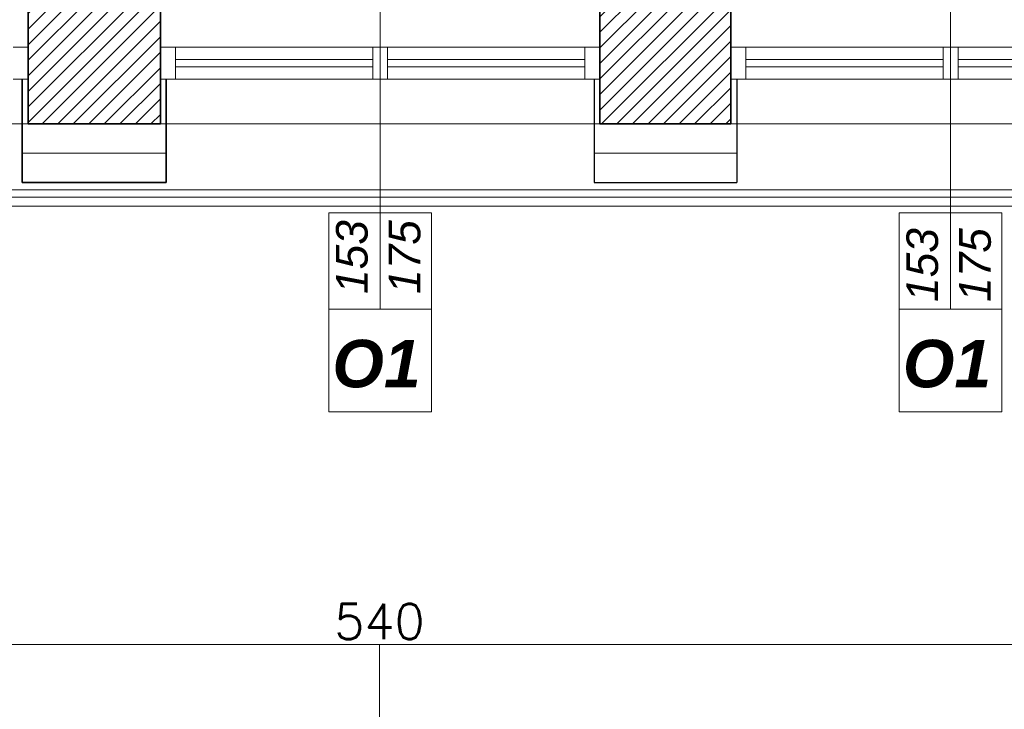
# Model space of a CAD drawing. Header units: millimetres. Extents: x -587 to 358276, y -26688 to 221215.
# Tile 184 of 256: x 11381 to 11717, y 9546 to 9781. Entities that reach past the tile are written whole.
import ezdxf
from ezdxf.lldxf.tags import DXFTag

# ---------------------------------------------------------------- set-up
doc = ezdxf.new("R2010")
doc.units = ezdxf.units.MM
doc.header["$MEASUREMENT"] = 0
for name, color, linetype, lineweight in [('A_istniejące ściany', 7, 'Continuous', 35), ('A_izolacja', 5, 'Continuous', 9), ('A_l.przerywana', 250, 'ICAD_ISO03W100', 9), ('A_okna wymieniane', 5, 'Continuous', 15), ('A_opisy', 166, 'Continuous', 15), ('A_ściany projektowane', 5, 'Continuous', 35), ('l.przerywana', 104, 'ICAD_ISO03W100', 5), ('l.widokowa', 140, 'Continuous', 15), ('l.wypełnien', 253, 'Continuous', 5), ('Nowe_820-G Rysunki Obrazki_Nr_pióra__1', 7, 'Continuous', 13), ('wymiarowanie', 176, 'Continuous', 9)]:
    doc.layers.add(name, color=color, linetype=linetype, lineweight=lineweight)
doc.styles.add('ARIALL', font='GOTHIC.TTF', dxfattribs={"height": 40})
doc.styles.add('styl2', font='simplex.shx')
doc.linetypes.add('BATTING', pattern='A,0.00254,-2.54,[134,ltypeshp.shx,S=2.54,R=0,X=-2.54,Y=0],-5.08,[134,ltypeshp.shx,S=2.54,R=180,X=2.54,Y=0],-2.54', length=10.16254)
tags = doc.linetypes.add('ICAD_ISO03W100', pattern=[30, 12, -18]).pattern_tags.tags
tags[6:7] = [DXFTag(74, 4), DXFTag(75, 0), DXFTag(340, '0'), DXFTag(46, 1.0), DXFTag(50, 0.0), DXFTag(44, 0.0), DXFTag(45, 0.0)]
tags[4:5] = [DXFTag(74, 4), DXFTag(75, 0), DXFTag(340, '0'), DXFTag(46, 1.0), DXFTag(50, 0.0), DXFTag(44, 0.0), DXFTag(45, 0.0)]
doc.dimstyles.new('Skala 1-50', dxfattribs={"dimtxt": 12, "dimasz": 5, "dimexe": 1, "dimexo": 1, "dimgap": 1.5, "dimtad": 1, "dimdec": 1, "dimrnd": 0.5, "dimtxsty": 'styl2', "dimblk": 'ARCHTICK', "dimcen": 5, "dimadec": 0, "dimazin": 0, "dimtfac": 1, "dimtdec": 1, "dimtmove": 1, "dimatfit": 3, "dimldrblk": 'ARCHTICK', "dimfxl": 5, "dimfxlon": 1, "dimlwd": -1, "dimlwe": -1, "dimarcsym": 0})

# ---------------------------------------------------------------- blocks, each defined once
blk = doc.blocks.new('_ArchTick')
at = {"color": 0, "linetype": 'ByBlock', "const_width": 0.15}
blk.add_lwpolyline([(-0.5, -0.5), (0.5, 0.5)], dxfattribs=at)
blk = doc.blocks.new('*D3588')
at = {"layer": 'Defpoints', "color": 0}
for p in [(11234.13, 9745.65), (11773.95, 9721.64), (11773.95, 9568.11)]:
    blk.add_point(p, dxfattribs=at)
at = {"layer": 'wymiarowanie', "color": 0}
for p, q in [((11234.13, 9573.11), (11234.13, 9567.11)), ((11773.95, 9573.11), (11773.95, 9567.11)), ((11234.13, 9568.11), (11773.95, 9568.11))]:
    blk.add_line(p, q, dxfattribs=at)
at = {"layer": 'wymiarowanie', "color": 0, "xscale": 5, "yscale": 5, "zscale": 5, "rotation": 180}
blk.add_blockref('_ArchTick', (11234.13, 9568.11), dxfattribs=at)
at = {"layer": 'wymiarowanie', "color": 0, "xscale": 5, "yscale": 5, "zscale": 5}
blk.add_blockref('_ArchTick', (11773.95, 9568.11), dxfattribs=at)
at = {"layer": 'wymiarowanie', "color": 0, "insert": (11504.04, 9575.92), "char_height": 12, "attachment_point": 5, "style": 'styl2'}
blk.add_mtext('540', dxfattribs=at)
blk = doc.blocks.new('*D3693')
at = {"layer": 'Defpoints', "color": 0}
for p in [(11234.13, 9745.65), (11384.13, 9745.65), (11384.13, 9192.87)]:
    blk.add_point(p, dxfattribs=at)
at = {"layer": 'wymiarowanie', "color": 0}
for p, q in [((11234.13, 9197.87), (11234.13, 9191.87)), ((11384.13, 9197.87), (11384.13, 9191.87)), ((11234.13, 9192.87), (11384.13, 9192.87))]:
    blk.add_line(p, q, dxfattribs=at)
at = {"layer": 'wymiarowanie', "color": 0, "xscale": 5, "yscale": 5, "zscale": 5, "rotation": 180}
blk.add_blockref('_ArchTick', (11234.13, 9192.87), dxfattribs=at)
at = {"layer": 'wymiarowanie', "color": 0, "xscale": 5, "yscale": 5, "zscale": 5}
blk.add_blockref('_ArchTick', (11384.13, 9192.87), dxfattribs=at)
at = {"layer": 'wymiarowanie', "color": 0, "insert": (11309.13, 9200.67), "char_height": 12, "attachment_point": 5, "style": 'styl2'}
blk.add_mtext('150', dxfattribs=at)
blk = doc.blocks.new('*D3694')
at = {"layer": 'Defpoints', "color": 0}
for p in [(11384.13, 9745.65), (11429.29, 9745.65), (11429.29, 9192.87)]:
    blk.add_point(p, dxfattribs=at)
at = {"layer": 'wymiarowanie', "color": 0}
for p, q in [((11384.13, 9197.87), (11384.13, 9191.87)), ((11429.29, 9197.87), (11429.29, 9191.87)), ((11384.13, 9192.87), (11429.29, 9192.87))]:
    blk.add_line(p, q, dxfattribs=at)
at = {"layer": 'wymiarowanie', "color": 0, "xscale": 5, "yscale": 5, "zscale": 5, "rotation": 180}
blk.add_blockref('_ArchTick', (11384.13, 9192.87), dxfattribs=at)
at = {"layer": 'wymiarowanie', "color": 0, "xscale": 5, "yscale": 5, "zscale": 5}
blk.add_blockref('_ArchTick', (11429.29, 9192.87), dxfattribs=at)
at = {"layer": 'wymiarowanie', "color": 0, "insert": (11406.71, 9200.67), "char_height": 12, "attachment_point": 5, "style": 'styl2'}
blk.add_mtext('45', dxfattribs=at)
blk = doc.blocks.new('*D3695')
at = {"layer": 'Defpoints', "color": 0}
for p in [(11429.29, 9745.65), (11579.29, 9745.65), (11579.29, 9192.87)]:
    blk.add_point(p, dxfattribs=at)
at = {"layer": 'wymiarowanie', "color": 0}
for p, q in [((11429.29, 9197.87), (11429.29, 9191.87)), ((11579.29, 9197.87), (11579.29, 9191.87)), ((11429.29, 9192.87), (11579.29, 9192.87))]:
    blk.add_line(p, q, dxfattribs=at)
at = {"layer": 'wymiarowanie', "color": 0, "xscale": 5, "yscale": 5, "zscale": 5, "rotation": 180}
blk.add_blockref('_ArchTick', (11429.29, 9192.87), dxfattribs=at)
at = {"layer": 'wymiarowanie', "color": 0, "xscale": 5, "yscale": 5, "zscale": 5}
blk.add_blockref('_ArchTick', (11579.29, 9192.87), dxfattribs=at)
at = {"layer": 'wymiarowanie', "color": 0, "insert": (11504.29, 9200.67), "char_height": 12, "attachment_point": 5, "style": 'styl2'}
blk.add_mtext('150', dxfattribs=at)
blk = doc.blocks.new('*D3696')
at = {"layer": 'Defpoints', "color": 0}
for p in [(11579.29, 9745.65), (11624.02, 9745.65), (11624.02, 9192.87)]:
    blk.add_point(p, dxfattribs=at)
at = {"layer": 'wymiarowanie', "color": 0}
for p, q in [((11579.29, 9197.87), (11579.29, 9191.87)), ((11624.02, 9197.87), (11624.02, 9191.87)), ((11579.29, 9192.87), (11624.02, 9192.87))]:
    blk.add_line(p, q, dxfattribs=at)
at = {"layer": 'wymiarowanie', "color": 0, "xscale": 5, "yscale": 5, "zscale": 5, "rotation": 180}
blk.add_blockref('_ArchTick', (11579.29, 9192.87), dxfattribs=at)
at = {"layer": 'wymiarowanie', "color": 0, "xscale": 5, "yscale": 5, "zscale": 5}
blk.add_blockref('_ArchTick', (11624.02, 9192.87), dxfattribs=at)
at = {"layer": 'wymiarowanie', "color": 0, "insert": (11601.66, 9201.22), "char_height": 12, "attachment_point": 5, "style": 'styl2'}
blk.add_mtext('44,5', dxfattribs=at)
blk = doc.blocks.new('*D3697')
at = {"layer": 'Defpoints', "color": 0}
for p in [(11624.02, 9745.65), (11774.02, 9745.65), (11774.02, 9192.87)]:
    blk.add_point(p, dxfattribs=at)
at = {"layer": 'wymiarowanie', "color": 0}
for p, q in [((11624.02, 9197.87), (11624.02, 9191.87)), ((11774.02, 9197.87), (11774.02, 9191.87)), ((11624.02, 9192.87), (11774.02, 9192.87))]:
    blk.add_line(p, q, dxfattribs=at)
at = {"layer": 'wymiarowanie', "color": 0, "xscale": 5, "yscale": 5, "zscale": 5, "rotation": 180}
blk.add_blockref('_ArchTick', (11624.02, 9192.87), dxfattribs=at)
at = {"layer": 'wymiarowanie', "color": 0, "xscale": 5, "yscale": 5, "zscale": 5}
blk.add_blockref('_ArchTick', (11774.02, 9192.87), dxfattribs=at)
at = {"layer": 'wymiarowanie', "color": 0, "insert": (11699.02, 9200.67), "char_height": 12, "attachment_point": 5, "style": 'styl2'}
blk.add_mtext('150', dxfattribs=at)

msp = doc.modelspace()

# ---------------------------------------------------------------- hatches: boundary and pattern name
at = {"layer": 'l.wypełnien'}
h = msp.add_hatch(dxfattribs=at)
h.set_pattern_fill('ANSI31', color=256, scale=30, style=0)
h.set_pattern_definition([(45, (0, 6.0705), (-2.6516504, 2.6516504), [])])
h.paths.add_polyline_path([(11391.26, 10408.59), (11391.26, 10365.41), (11839.15, 10365.41), (11839.15, 9788.83), (11774.02, 9788.83), (11774.02, 9771.9), (11774.02, 9760.89), (11774.02, 9745.65), (11839.15, 9745.65), (11882.33, 9745.65), (11882.33, 10528.82), (11866.24, 10528.82), (11854.39, 10528.82), (11839.15, 10528.82), (11839.15, 10408.59), (11426.82, 10408.59), (11426.82, 10558.45), (11401.42, 10558.45), (11401.42, 10408.59)])
h.paths.add_polyline_path([(11391.26, 10840.39), (11391.26, 10798.06), (11401.42, 10798.06), (11401.42, 10660.45), (11426.82, 10660.45), (11426.82, 10798.06), (11839.15, 10798.06), (11839.15, 10683.76), (11854.39, 10683.76), (11866.24, 10683.76), (11882.33, 10683.76), (11882.33, 11337.39), (11882.33, 11380.57), (11799.42, 11380.57), (11799.42, 11337.39), (11839.15, 11337.39), (11839.15, 11000.39), (11839.15, 10840.39), (11699.45, 10840.39), (11685.18, 10840.39), (11640.68, 10840.39), (11401.42, 10840.39)])
h.paths.add_polyline_path([(11477.62, 10812.45), (11477.62, 10826), (11497.94, 10826), (11497.94, 10812.45)], flags=16)
h.paths.add_polyline_path([(11438.67, 10826), (11438.67, 10812.45), (11457.3, 10812.45), (11457.3, 10826)], flags=16)
h.paths.add_polyline_path([(11429.29, 9745.65), (11429.29, 9788.83), (11384.13, 9788.83), (11384.13, 9745.65)])
h.paths.add_polyline_path([(11624.02, 9745.65), (11624.02, 9788.83), (11579.29, 9788.83), (11579.29, 9745.65)])

# ---------------------------------------------------------------- linework, layer by layer
at = {"layer": 'A_istniejące ściany', "color": 7}
for points in [[(11384.13, 9788.83), (11384.13, 9745.65)], [(11429.29, 9745.65), (11429.29, 9788.83)], [(11579.29, 9788.83), (11579.29, 9745.65)], [(11624.02, 9745.65), (11624.02, 9788.83)], [(11384.13, 9745.65), (11384.13, 9760.89)], [(11579.29, 9745.65), (11579.29, 9760.89)], [(11384.13, 9745.65), (11429.29, 9745.65)], [(11579.29, 9745.65), (11624.02, 9745.65)]]:
    msp.add_lwpolyline(points, dxfattribs=at)
at = {"layer": 'A_izolacja', "lineweight": 35}
for p, q in [((11382.13, 9760.89), (11382.13, 9725.65)), ((11431.29, 9760.89), (11431.29, 9725.65))]:
    msp.add_line(p, q, dxfattribs=at)
at = {"layer": 'A_izolacja', "lineweight": 30}
for p, q in [((11577.29, 9760.89), (11577.29, 9725.65)), ((11626.02, 9760.89), (11626.02, 9725.65))]:
    msp.add_line(p, q, dxfattribs=at)
at = {"layer": 'A_izolacja', "linetype": 'BATTING'}
for points in [[(11382.13, 9735.65), (11431.29, 9735.65)], [(11577.29, 9735.65), (11626.02, 9735.65)]]:
    msp.add_lwpolyline(points, dxfattribs=at)
at = {"layer": 'A_izolacja', "lineweight": 35}
msp.add_lwpolyline([(11382.13, 9725.65), (11431.29, 9725.65)], dxfattribs=at)
at = {"layer": 'A_izolacja', "lineweight": 30}
msp.add_lwpolyline([(11577.29, 9725.65), (11626.02, 9725.65)], dxfattribs=at)
at = {"layer": 'A_l.przerywana', "color": 7, "ltscale": 0.3}
for points in [[(11386.18, 9745.65), (11232.93, 9745.65)], [(11581.34, 9745.65), (11428.09, 9745.65)], [(11776.07, 9745.65), (11622.82, 9745.65)]]:
    msp.add_lwpolyline(points, dxfattribs=at)
at = {"layer": 'A_okna wymieniane'}
for points in [[(11384.13, 9771.9), (11379.05, 9771.9)], [(11384.13, 9760.89), (11384.13, 9771.9)], [(11434.37, 9771.9), (11429.29, 9771.9)], [(11429.29, 9771.9), (11429.29, 9760.89)], [(11433.17, 9771.9), (11501.75, 9771.9)], [(11434.37, 9760.89), (11434.37, 9771.9)], [(11506.83, 9771.9), (11501.75, 9771.9)], [(11501.75, 9771.9), (11501.75, 9760.89)], [(11506.83, 9760.89), (11506.83, 9771.9)], [(11506.83, 9771.9), (11576.26, 9771.9)], [(11579.29, 9771.9), (11574.21, 9771.9)], [(11574.21, 9771.9), (11574.21, 9760.89)], [(11579.29, 9760.89), (11579.29, 9771.9)], [(11629.1, 9771.9), (11624.02, 9771.9)], [(11624.02, 9771.9), (11624.02, 9760.89)], [(11627.9, 9771.9), (11696.48, 9771.9)], [(11629.1, 9760.89), (11629.1, 9771.9)], [(11701.56, 9771.9), (11696.48, 9771.9)], [(11696.48, 9771.9), (11696.48, 9760.89)], [(11701.56, 9760.89), (11701.56, 9771.9)], [(11701.56, 9771.9), (11770.99, 9771.9)], [(11501.75, 9767.67), (11434.37, 9767.67)], [(11434.37, 9767.67), (11434.37, 9765.13)], [(11501.75, 9765.13), (11501.75, 9767.67)], [(11574.21, 9767.67), (11506.83, 9767.67)], [(11506.83, 9767.67), (11506.83, 9765.13)], [(11574.21, 9765.13), (11574.21, 9767.67)], [(11696.48, 9767.67), (11629.1, 9767.67)], [(11629.1, 9767.67), (11629.1, 9765.13)], [(11696.48, 9765.13), (11696.48, 9767.67)], [(11768.94, 9767.67), (11701.56, 9767.67)], [(11701.56, 9767.67), (11701.56, 9765.13)], [(11434.37, 9765.13), (11501.75, 9765.13)], [(11506.83, 9765.13), (11574.21, 9765.13)], [(11629.1, 9765.13), (11696.48, 9765.13)], [(11701.56, 9765.13), (11768.94, 9765.13)], [(11379.05, 9760.89), (11384.13, 9760.89)], [(11429.29, 9760.89), (11434.37, 9760.89)], [(11501.75, 9760.89), (11433.17, 9760.89)], [(11501.75, 9760.89), (11506.83, 9760.89)], [(11576.26, 9760.89), (11506.83, 9760.89)], [(11574.21, 9760.89), (11579.29, 9760.89)], [(11624.02, 9760.89), (11629.1, 9760.89)], [(11696.48, 9760.89), (11627.9, 9760.89)], [(11696.48, 9760.89), (11701.56, 9760.89)], [(11770.99, 9760.89), (11701.56, 9760.89)]]:
    msp.add_lwpolyline(points, dxfattribs=at)
at = {"layer": 'A_opisy'}
for p, q in [((11504.29, 9687.98), (11504.29, 9821.45)), ((11699.02, 9687.98), (11699.02, 9821.45))]:
    msp.add_line(p, q, dxfattribs=at)
at = {"layer": 'A_opisy', "ltscale": 0.3}
for points in [[(11486.76, 9682.5), (11486.76, 9715.37), (11504.29, 9715.37), (11504.29, 9682.5)], [(11504.29, 9682.5), (11504.29, 9715.37), (11521.82, 9715.37), (11521.82, 9682.5)], [(11681.49, 9682.5), (11681.49, 9715.37), (11699.02, 9715.37), (11699.02, 9682.5)], [(11699.02, 9682.5), (11699.02, 9715.37), (11716.55, 9715.37), (11716.55, 9682.5)], [(11521.82, 9647.44), (11521.82, 9682.5), (11486.76, 9682.5), (11486.76, 9647.44)], [(11716.55, 9647.44), (11716.55, 9682.5), (11681.49, 9682.5), (11681.49, 9647.44)]]:
    msp.add_lwpolyline(points, close=True, dxfattribs=at)
at = {"layer": 'A_ściany projektowane', "color": 7}
for p, q in [((11384.13, 9760.89), (11384.13, 9745.65)), ((11429.29, 9760.89), (11429.29, 9745.65)), ((11579.29, 9760.89), (11579.29, 9745.65)), ((11624.02, 9760.89), (11624.02, 9745.65))]:
    msp.add_line(p, q, dxfattribs=at)
at = {"layer": 'l.przerywana', "color": 5, "ltscale": 0.3}
msp.add_line((11236.13, 9720.65), (11772.02, 9720.65), dxfattribs=at)
at = {"layer": 'l.widokowa', "color": 5}
for points in [[(9946.69, 11397.27), (8864.69, 11397.27), (8864.69, 9723.15), (11904.83, 9723.15), (11904.83, 11403.07), (11103.75, 11403.07), (11103.75, 10862.39)], [(11236.13, 9720.65), (11236.13, 9717.65), (11772.02, 9717.65), (11772.02, 9720.65)]]:
    msp.add_lwpolyline(points, dxfattribs=at)
at = {"layer": 'Nowe_820-G Rysunki Obrazki_Nr_pióra__1', "color": 7, "linetype": 'Continuous', "lineweight": 13}
for points in [[(11429.29, 9745.65), (11429.29, 9760.89)], [(11624.02, 9745.65), (11624.02, 9760.89)]]:
    msp.add_lwpolyline(points, dxfattribs=at)
at = {"layer": 'wymiarowanie'}
msp.add_line((11504.08, 9359.38), (11504.08, 9568.11), dxfattribs=at)

# ---------------------------------------------------------------- texts
at = {"layer": 'A_opisy', "ltscale": 0.3, "char_height": 10.8, "width": 109.7533, "attachment_point": 1, "rotation": 90, "style": 'ARIALL'}
for insert in [(11489.2, 9645.38), (11683.93, 9642.65)]:
    msp.add_mtext('\\pxqc;{\\fArial|b0|i1|c238|p34;153\\P175}', dxfattribs=dict(at, insert=insert))
at = {"layer": 'A_opisy', "ltscale": 0.3, "char_height": 16.2, "width": 109.7533, "attachment_point": 9, "style": 'ARIALL'}
for insert in [(11518.15, 9655.58), (11712.89, 9655.58)]:
    msp.add_mtext('{\\fArial|b1|i1|c238|p34;O1}', dxfattribs=dict(at, insert=insert))

# ---------------------------------------------------------------- dimensions: what is measured, and where the dimension line sits
at = {"layer": 'wymiarowanie', "color": 5}
dim = msp.add_linear_dim(base=(11773.95, 9568.11), p1=(11234.13, 9745.65), p2=(11773.95, 9721.64), dimstyle='Skala 1-50', dxfattribs=at)
dim.commit()
dim.dimension.update_dxf_attribs({"geometry": '*D3588', "text_midpoint": (11504.04, 9575.92)})
at = {"layer": 'wymiarowanie'}
for base, p1, p2, picture, middle in [((11384.13, 9192.87), (11234.13, 9745.65), (11384.13, 9745.65), '*D3693', (11309.13, 9200.67)), ((11429.29, 9192.87), (11384.13, 9745.65), (11429.29, 9745.65), '*D3694', (11406.71, 9200.67)), ((11579.29, 9192.87), (11429.29, 9745.65), (11579.29, 9745.65), '*D3695', (11504.29, 9200.67)), ((11624.02, 9192.87), (11579.29, 9745.65), (11624.02, 9745.65), '*D3696', (11601.66, 9201.22)), ((11774.02, 9192.87), (11624.02, 9745.65), (11774.02, 9745.65), '*D3697', (11699.02, 9200.67))]:
    dim = msp.add_linear_dim(base=base, p1=p1, p2=p2, dimstyle='Skala 1-50', dxfattribs=at)
    dim.commit()
    dim.dimension.update_dxf_attribs({"geometry": picture, "text_midpoint": middle})

doc.saveas('drawing.dxf')
